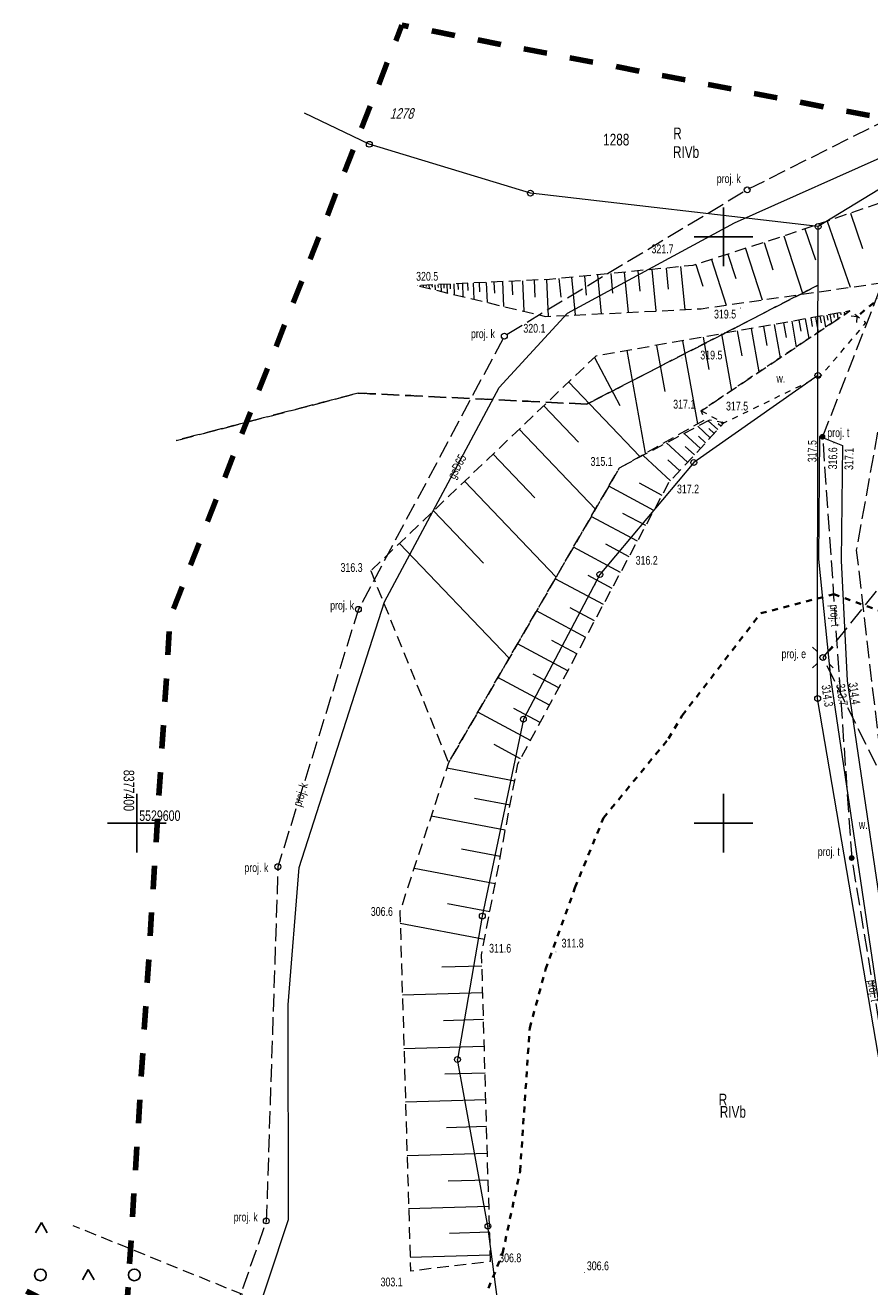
# Model space of a CAD drawing. Header units: metres. Extents: x 8377249 to 8377741, y 5529345 to 5529668.
# Tile 23 of 26: x 8377390 to 8377462, y 5529560 to 5529668. Entities that reach past the tile are written whole.
import ezdxf
from ezdxf.enums import TextEntityAlignment as Align

# ---------------------------------------------------------------- set-up
doc = ezdxf.new("R2010")
doc.units = ezdxf.units.M
doc.header["$MEASUREMENT"] = 0
for name, pattern in [('0.5_0.5', [1, 0.5, -0.5]), ('1.0_0.5', [1.5, 1, -0.5]), ('1.5_0.5', [2, 1.5, -0.5]), ('2.0_2.0', [4, 2, -2]), ('219-500', [0]), ('egkk-500', [2, 1.5, -0.5]), ('egug-500', [1, 0.5, -0.5]), ('otkz_500', [1, 0.5, -0.5]), ('supp_500', [1, 0.5, -0.5])]:
    doc.linetypes.add(name, pattern=pattern)
doc.layers.get('0').update_dxf_attribs({"color": 2, "linetype": 'CONTINUOUS', "lineweight": 5})
for name, color, linetype in [('!granica', 2, 'CONTINUOUS'), ('000 Inne (niezydentyfikowane)', 7, 'CONTINUOUS'), ('121-Opis punktu osnowy szczegółowej', 7, 'CONTINUOUS'), ('202-punkt graniczny', 7, 'CONTINUOUS'), ('209-oznaczenie konturu klasyfikacyjnego', 7, 'CONTINUOUS'), ('210-oznaczenie konturu użytku gruntowego', 7, 'CONTINUOUS'), ('211-numer działki ewidencyjnej', 7, 'CONTINUOUS'), ('217-kontur klasyfikacyjny', 7, 'CONTINUOUS'), ('218-kontur użytku gruntowego', 7, 'CONTINUOUS'), ('219-działka ewidencyjna', 7, 'CONTINUOUS'), ('jezdnia', 7, 'CONTINUOUS'), ('latarnia - ob. projektowany', 7, 'CONTINUOUS'), ('Pieczątka na wyrysie', 7, 'CONTINUOUS'), ('pikieta naturalna', 7, 'CONTINUOUS'), ('przepust', 7, 'CONTINUOUS'), ('przewód elektroenergetyczny niskiego napięcia - ob. projektowany', 7, 'CONTINUOUS'), ('przewód gazowy', 7, 'CONTINUOUS'), ('przewód gazowy-Atr1', 7, 'CONTINUOUS'), ('przewód kanalizacyjny - ob. projektowany', 7, 'CONTINUOUS'), ('przewód telekomunikacyjny napowietrzny - ob. projektowany', 7, 'CONTINUOUS'), ('przewód telekomunikacyjny napowietrzny - ob. projektowany-Atr1', 7, 'CONTINUOUS'), ('rów melioracyjny (poligon)', 7, 'CONTINUOUS'), ('rów przydrożny (poligon)', 7, 'CONTINUOUS'), ('skarpa nieumocniona', 7, 'CONTINUOUS'), ('studnia kanalizacyjna - ob. projektowany', 7, 'CONTINUOUS'), ('słupek telekomunikacyjny - ob. projektowany', 7, 'CONTINUOUS'), ('teren zalesiony', 7, 'CONTINUOUS')]:
    doc.layers.add(name, color=color, linetype=linetype)
for name, color, linetype, lineweight in [('isa_V1BD385C50508125_TUsr', 7, 'CONTINUOUS', 25), ('latarnia - ob. projektowany-Atr17', 7, 'CONTINUOUS', 18), ('pikieta naturalna-Atr2', 7, 'CONTINUOUS', 18), ('przewód kanalizacyjny - ob. projektowany-Atr1', 7, 'CONTINUOUS', 18), ('rów melioracyjny (poligon)-Atr17', 7, 'CONTINUOUS', 18), ('rów przydrożny (poligon)-Atr17', 7, 'CONTINUOUS', 18), ('studnia kanalizacyjna - ob. projektowany-Atr17', 7, 'CONTINUOUS', 18), ('słupek telekomunikacyjny - ob. projektowany-Atr17', 7, 'CONTINUOUS', 18)]:
    doc.layers.add(name, color=color, linetype=linetype, lineweight=lineweight)
doc.styles.get("Standard").update_dxf_attribs({"font": 'IC-isocp.shx', "width": 0.75, "oblique": 15})

# ---------------------------------------------------------------- blocks, each defined once
blk = doc.blocks.new('202')
at = {"color": 0, "linetype": 'Continuous', "lineweight": 0}
blk.add_circle((0, 0), 0.25, dxfattribs=at)
blk = doc.blocks.new('PW01')
at = {"linetype": 'Continuous', "lineweight": 13}
h = blk.add_hatch(color=0, dxfattribs=at)
edge = h.paths.add_edge_path()
edge.add_arc((0, 0), 0.045, 0, 360)
blk = doc.blocks.new('IB05')
at = {"color": 0, "linetype": 'Continuous', "lineweight": 13}
for q in [(0.354, 0.354), (0.354, -0.354)]:
    blk.add_line((0, 0), q, dxfattribs=at)
blk = doc.blocks.new('OTZK3')
at = {"color": 0, "linetype": 'Continuous'}
for p, q in [((-0.5, -0.289), (0, 0.577)), ((0, 0.577), (0.5, -0.289))]:
    blk.add_line(p, q, dxfattribs=at)
blk = doc.blocks.new('OTZK1')
at = {"color": 0, "linetype": 'Continuous'}
blk.add_circle((0, 0), 0.5, dxfattribs=at)
blk = doc.blocks.new('US09')
at = {"linetype": 'Continuous', "lineweight": 0}
h = blk.add_hatch(color=0, dxfattribs=at)
edge = h.paths.add_edge_path()
edge.add_arc((0, 0), 0.25, 0, 360)
blk = doc.blocks.new('US15')
at = {"color": 0, "linetype": 'Continuous', "lineweight": 13}
blk.add_circle((0, 0), 0.25, dxfattribs=at)
blk = doc.blocks.new('SM01')
at = {"color": 0, "linetype": 'Continuous', "lineweight": 13}
for p, q in [((-0.53, 0.531), (-0.883, 0.884)), ((0.531, 0.531), (0.884, 0.884)), ((-0.53, -0.53), (-0.883, -0.883)), ((0.531, -0.53), (0.884, -0.883))]:
    blk.add_line(p, q, dxfattribs=at)
blk.add_circle((0, 0), 0.25, dxfattribs=at)
blk = doc.blocks.new('m')
at = {"color": 0}
for p, q in [((8377450, 5529647.5), (8377450, 5529652.5)), ((8377447.5, 5529650), (8377452.5, 5529650)), ((8377400, 5529597.5), (8377400, 5529602.5)), ((8377450, 5529597.5), (8377450, 5529602.5)), ((8377397.5, 5529600), (8377402.5, 5529600)), ((8377447.5, 5529600), (8377452.5, 5529600))]:
    blk.add_line(p, q, dxfattribs=at)
at = {"layer": '000 Inne (niezydentyfikowane)', "color": 7, "linetype": 'Continuous', "lineweight": 18, "flags": 128}
for points in [[(8377460.81, 5529652.01), (8377461.84, 5529649)], [(8377458.84, 5529651.33), (8377460.79, 5529645.69)], [(8377455.14, 5529650.07), (8377456.75, 5529645.11)], [(8377456.94, 5529650.68), (8377457.85, 5529648.04)], [(8377451.86, 5529649), (8377453.29, 5529644.61)], [(8377453.45, 5529649.52), (8377454.21, 5529647.18)], [(8377447.63, 5529647.63), (8377448.23, 5529645.8)], [(8377448.96, 5529648.06), (8377450.22, 5529644.17)], [(8377450.37, 5529648.52), (8377451.04, 5529646.45)], [(8377437.04, 5529646.54), (8377437.35, 5529643.33)], [(8377438.14, 5529646.65), (8377438.3, 5529645.01)], [(8377439.25, 5529646.76), (8377439.57, 5529643.44)], [(8377440.38, 5529646.87), (8377440.55, 5529645.18)], [(8377441.53, 5529646.98), (8377441.86, 5529643.55)], [(8377442.7, 5529647.09), (8377442.87, 5529645.35)], [(8377443.89, 5529647.21), (8377444.23, 5529643.67)], [(8377445.1, 5529647.33), (8377445.27, 5529645.53)], [(8377446.34, 5529647.45), (8377446.69, 5529643.79)], [(8377424.14, 5529645.84), (8377424.14, 5529645.81)], [(8377424.39, 5529645.85), (8377424.4, 5529645.71)], [(8377424.64, 5529645.86), (8377424.65, 5529645.76)], [(8377424.89, 5529645.88), (8377424.91, 5529645.59)], [(8377425.15, 5529645.89), (8377425.16, 5529645.71)], [(8377425.4, 5529645.9), (8377425.42, 5529645.46)], [(8377425.65, 5529645.91), (8377425.67, 5529645.66)], [(8377425.91, 5529645.92), (8377425.93, 5529645.34)], [(8377426.16, 5529645.94), (8377426.17, 5529645.61)], [(8377426.41, 5529645.95), (8377426.45, 5529645.22)], [(8377426.69, 5529645.96), (8377426.71, 5529645.56)], [(8377427.01, 5529645.98), (8377427.05, 5529645.07)], [(8377427.35, 5529645.99), (8377427.38, 5529645.49)], [(8377427.74, 5529646.01), (8377427.79, 5529644.89)], [(8377428.17, 5529646.03), (8377428.2, 5529645.41)], [(8377428.65, 5529646.05), (8377428.71, 5529644.67)], [(8377429.18, 5529646.08), (8377429.21, 5529645.31)], [(8377429.77, 5529646.11), (8377429.85, 5529644.4)], [(8377430.43, 5529646.14), (8377430.47, 5529645.19)], [(8377431.16, 5529646.17), (8377431.26, 5529644.06)], [(8377431.97, 5529646.21), (8377432.02, 5529645.04)], [(8377432.87, 5529646.25), (8377432.99, 5529643.65)], [(8377433.85, 5529646.3), (8377433.92, 5529644.85)], [(8377434.9, 5529646.35), (8377435.05, 5529643.21)], [(8377435.96, 5529646.44), (8377436.12, 5529644.85)], [(8377458.8, 5529643.32), (8377458.88, 5529642.89)], [(8377459.07, 5529643.37), (8377459.2, 5529642.62)], [(8377459.37, 5529643.42), (8377459.42, 5529643.11)], [(8377459.67, 5529643.48), (8377459.75, 5529642.99)], [(8377459.97, 5529643.53), (8377460, 5529643.35)], [(8377460.27, 5529643.58), (8377460.31, 5529643.37)], [(8377453.4, 5529642.36), (8377453.69, 5529640.74)], [(8377454.31, 5529642.52), (8377454.82, 5529639.68)], [(8377455.11, 5529642.67), (8377455.33, 5529641.42)], [(8377455.81, 5529642.79), (8377456.2, 5529640.6)], [(8377456.42, 5529642.9), (8377456.59, 5529641.94)], [(8377456.96, 5529642.99), (8377457.26, 5529641.32)], [(8377457.43, 5529643.08), (8377457.56, 5529642.34)], [(8377457.84, 5529643.15), (8377458.07, 5529641.86)], [(8377458.2, 5529643.22), (8377458.31, 5529642.65)], [(8377458.52, 5529643.27), (8377458.7, 5529642.28)], [(8377446.5, 5529641.14), (8377447.77, 5529634.04)], [(8377448.27, 5529641.45), (8377448.76, 5529638.69)], [(8377449.82, 5529641.72), (8377450.68, 5529636.89)], [(8377451.17, 5529641.97), (8377451.55, 5529639.85)], [(8377452.36, 5529642.18), (8377453.02, 5529638.47)], [(8377441.77, 5529640.29), (8377443.33, 5529631.54)], [(8377444.29, 5529640.74), (8377444.99, 5529636.81)], [(8377438.99, 5529639.71), (8377441.15, 5529635.62)], [(8377436.8, 5529637.62), (8377442.86, 5529631.27)], [(8377434.67, 5529635.58), (8377437.63, 5529632.48)], [(8377448.86, 5529632.86), (8377447.8, 5529633.84)], [(8377449.5, 5529633.56), (8377448.69, 5529634.31)], [(8377449.2, 5529633.23), (8377448.74, 5529633.66)], [(8377449.77, 5529633.84), (8377449.53, 5529634.06)], [(8377449.94, 5529634.03), (8377449.78, 5529634.18)], [(8377432.58, 5529633.59), (8377439.08, 5529626.78)], [(8377448.03, 5529631.96), (8377446.65, 5529633.23)], [(8377448.47, 5529632.44), (8377447.87, 5529633)], [(8377430.36, 5529631.47), (8377433.92, 5529627.74)], [(8377446.94, 5529630.78), (8377445.14, 5529632.43)], [(8377447.52, 5529631.41), (8377446.73, 5529632.13)], [(8377445.48, 5529629.2), (8377443.14, 5529631.36)], [(8377446.27, 5529630.05), (8377445.25, 5529630.99)], [(8377427.93, 5529629.16), (8377435.73, 5529620.98)], [(8377444.07, 5529626.67), (8377440.22, 5529628.73)], [(8377444.76, 5529627.95), (8377442.85, 5529628.98)], [(8377425.28, 5529626.63), (8377429.55, 5529622.16)], [(8377442.66, 5529624.05), (8377438.73, 5529626.16)], [(8377443.37, 5529625.37), (8377441.42, 5529626.41)], [(8377422.39, 5529623.86), (8377431.73, 5529614.07)], [(8377441.23, 5529621.37), (8377437.21, 5529623.53)], [(8377441.95, 5529622.72), (8377439.96, 5529623.79)], [(8377439.76, 5529618.64), (8377435.65, 5529620.85)], [(8377440.5, 5529620.01), (8377438.46, 5529621.11)], [(8377438.26, 5529615.85), (8377434.06, 5529618.1)], [(8377439.01, 5529617.25), (8377436.94, 5529618.37)], [(8377437.5, 5529614.43), (8377435.37, 5529615.57)], [(8377436.73, 5529612.99), (8377432.43, 5529615.29)], [(8377435.16, 5529610.07), (8377430.77, 5529612.42)], [(8377435.95, 5529611.54), (8377433.78, 5529612.7)], [(8377433.55, 5529607.07), (8377429.07, 5529609.48)], [(8377434.36, 5529608.58), (8377432.14, 5529609.77)], [(8377432.7, 5529605.5), (8377430.44, 5529606.71)], [(8377432.2, 5529603.59), (8377426.41, 5529604.69)], [(8377431.81, 5529601.54), (8377428.78, 5529602.11)], [(8377431.4, 5529599.4), (8377425.07, 5529600.6)], [(8377430.97, 5529597.16), (8377427.67, 5529597.79)], [(8377430.53, 5529594.84), (8377423.62, 5529596.15)], [(8377430.08, 5529592.44), (8377426.46, 5529593.13)], [(8377429.63, 5529590.09), (8377422.45, 5529591.45)], [(8377429.41, 5529587.83), (8377425.99, 5529587.73)], [(8377429.47, 5529585.55), (8377422.63, 5529585.35)], [(8377429.54, 5529583.26), (8377426.12, 5529583.17)], [(8377429.61, 5529580.98), (8377422.76, 5529580.78)], [(8377429.67, 5529578.7), (8377426.25, 5529578.6)], [(8377429.74, 5529576.42), (8377422.9, 5529576.22)], [(8377429.81, 5529574.14), (8377426.39, 5529574.04)], [(8377429.87, 5529571.86), (8377423.03, 5529571.66)], [(8377429.94, 5529569.59), (8377426.52, 5529569.49)], [(8377430, 5529567.33), (8377423.16, 5529567.13)], [(8377430.07, 5529565.13), (8377426.65, 5529565.03)], [(8377430.13, 5529563.17), (8377423.29, 5529562.97)]]:
    blk.add_lwpolyline(points, dxfattribs=at)
at = {"layer": '217-kontur klasyfikacyjny', "color": 92, "linetype": 'egkk-500', "lineweight": 18, "flags": 128}
for points in [[(8377438.34, 5529635.73), (8377458.05, 5529645.87)], [(8377458.05, 5529645.87), (8377438.34, 5529635.73)], [(8377403.36, 5529632.63), (8377418.87, 5529636.67)], [(8377418.87, 5529636.67), (8377403.36, 5529632.63)], [(8377418.87, 5529636.67), (8377438.34, 5529635.73)], [(8377438.34, 5529635.73), (8377418.87, 5529636.67)]]:
    blk.add_lwpolyline(points, dxfattribs=at)
at = {"layer": '218-kontur użytku gruntowego', "color": 3, "linetype": 'egug-500', "lineweight": 18, "flags": 128}
for points in [[(8377458.05, 5529645.87), (8377438.34, 5529635.73)], [(8377438.34, 5529635.73), (8377458.05, 5529645.87)], [(8377418.87, 5529636.67), (8377403.36, 5529632.63)], [(8377403.36, 5529632.63), (8377418.87, 5529636.67)], [(8377438.34, 5529635.73), (8377418.87, 5529636.67)], [(8377418.87, 5529636.67), (8377438.34, 5529635.73)]]:
    blk.add_lwpolyline(points, dxfattribs=at)
at = {"layer": '219-działka ewidencyjna', "color": 7, "linetype": '219-500', "lineweight": 18, "flags": 128}
for points in [[(8377477.23, 5529662.56), (8377458.06, 5529650.87)], [(8377419.81, 5529657.88), (8377414.28, 5529660.52)], [(8377433.54, 5529653.72), (8377419.81, 5529657.88)], [(8377458.06, 5529650.87), (8377433.54, 5529653.72)], [(8377458.04, 5529638.17), (8377458.06, 5529650.87)], [(8377458.04, 5529638.17), (8377447.46, 5529630.75)], [(8377458.02, 5529610.63), (8377458.04, 5529638.17)], [(8377447.46, 5529630.75), (8377439.46, 5529621.21)], [(8377439.46, 5529621.21), (8377432.94, 5529608.87)], [(8377470.03, 5529540.18), (8377458.02, 5529610.63)], [(8377432.94, 5529608.87), (8377429.44, 5529592.09)], [(8377429.44, 5529592.09), (8377427.32, 5529579.86)], [(8377429.92, 5529565.66), (8377427.32, 5529579.86)], [(8377434.8, 5529528.5), (8377429.92, 5529565.66)]]:
    blk.add_lwpolyline(points, dxfattribs=at)
at = {"layer": 'jezdnia', "color": 7, "linetype": '1.5_0.5', "lineweight": 18, "flags": 128}
blk.add_lwpolyline([(8377283.14, 5529593.01), (8377289.66, 5529576.44), (8377296.27, 5529560), (8377302.07, 5529550.43), (8377311.87, 5529539.72), (8377321.44, 5529532.01), (8377333.08, 5529525.23), (8377336.44, 5529523.17), (8377347.04, 5529517.14), (8377357.42, 5529511.57), (8377364.91, 5529506.84), (8377368.84, 5529504.63), (8377369.67, 5529505.21), (8377374.78, 5529504.38), (8377378.56, 5529503.18), (8377381.32, 5529501.98), (8377382.41, 5529500.95), (8377383.16, 5529499.4), (8377383.41, 5529498.3), (8377398.08, 5529492.24), (8377411.13, 5529488.31), (8377418.33, 5529487), (8377422.89, 5529486.54), (8377424.65, 5529486.32), (8377429.6, 5529486.17), (8377436.9, 5529486.34), (8377442.31, 5529486.7), (8377458.46, 5529490.15), (8377469.4, 5529497.25), (8377474.49, 5529503.23), (8377476.48, 5529506.89), (8377478.6, 5529512.54), (8377479.66, 5529519.27), (8377479.89, 5529528.7), (8377479.78, 5529531.63), (8377479.09, 5529535.77), (8377476.55, 5529551.02), (8377471.82, 5529578.31), (8377470.75, 5529584.35), (8377466.54, 5529612.38), (8377466.55, 5529629.77), (8377467.67, 5529634.01), (8377471.4, 5529641.19), (8377474.04, 5529644.66), (8377469.86, 5529647.28), (8377468.43, 5529644.8), (8377463.51, 5529635.43), (8377461.31, 5529623.29), (8377466.01, 5529583.11), (8377471.62, 5529550.62), (8377473.74, 5529537.55), (8377474.57, 5529530.99), (8377474.81, 5529527.61), (8377474.45, 5529520.19), (8377473.74, 5529515.3), (8377471.74, 5529509.33), (8377470.45, 5529506.72), (8377465.55, 5529500.85), (8377456.05, 5529494.71), (8377451.27, 5529493.76), (8377441.69, 5529491.79), (8377440.92, 5529491.69), (8377436.34, 5529491.36), (8377429.68, 5529491.17), (8377425.01, 5529491.4), (8377419.01, 5529491.93), (8377414.34, 5529492.64), (8377411.86, 5529493.14), (8377400.88, 5529496.37), (8377399.81, 5529496.66), (8377391.31, 5529500.55), (8377390.32, 5529501.03), (8377386.14, 5529503.37), (8377380.02, 5529506.56), (8377375.04, 5529509.04), (8377370.44, 5529511.09), (8377368.31, 5529511.87), (8377359.88, 5529515.88), (8377349.14, 5529521.46), (8377338.67, 5529527.08), (8377335.48, 5529529.18), (8377319.33, 5529539.78), (8377310.14, 5529548.36), (8377304.42, 5529555.91), (8377300.3, 5529563.28), (8377293.93, 5529578.63), (8377287.09, 5529596.15)], dxfattribs=at)
at = {"layer": 'Pieczątka na wyrysie', "color": 6, "linetype": '2.0_2.0', "lineweight": 100, "flags": 128}
blk.add_lwpolyline([(8377323.73, 5529422.76), (8377420.35, 5529432.38), (8377449.98, 5529461.04), (8377474.1, 5529459.19), (8377505.85, 5529470.12), (8377522.08, 5529509.99), (8377508.32, 5529651.45), (8377422.59, 5529668.03), (8377402.84, 5529617.58), (8377398.96, 5529555.85), (8377347.1, 5529582.31), (8377323.82, 5529618.99), (8377254.67, 5529563.96), (8377272.05, 5529523.3), (8377279.63, 5529487.85), (8377300.02, 5529444.79)], close=True, dxfattribs=at)
at = {"layer": 'przepust', "color": 7, "linetype": 'otkz_500', "lineweight": 35, "flags": 128}
blk.add_lwpolyline([(8377464.33, 5529645.65), (8377461.37, 5529643.18)], dxfattribs=at)
at = {"layer": 'przewód elektroenergetyczny niskiego napięcia - ob. projektowany', "color": 1, "linetype": '1.5_0.5', "lineweight": 18, "flags": 128}
blk.add_lwpolyline([(8377500.42, 5529658.07), (8377484.71, 5529646.87), (8377458.47, 5529614.13), (8377477.06, 5529576.45), (8377484.01, 5529535.04), (8377480.46, 5529493.18), (8377440.11, 5529481.49), (8377399.05, 5529490.32), (8377360.65, 5529507.31), (8377330.78, 5529536.88), (8377295.57, 5529559.72), (8377282.28, 5529592.32)], dxfattribs=at)
at = {"layer": 'przewód gazowy', "color": 52, "linetype": 'Continuous', "lineweight": 18, "flags": 128}
blk.add_lwpolyline([(8377371.43, 5529422.48), (8377368.85, 5529427.14), (8377360.43, 5529443.84), (8377371.03, 5529453.48), (8377375.43, 5529457.17), (8377379.16, 5529469.76), (8377379.32, 5529470.42), (8377386.31, 5529488.32), (8377388.76, 5529495.19), (8377391.93, 5529504.06), (8377392.76, 5529506.95), (8377401.12, 5529530.65), (8377412.91, 5529566.22), (8377412.89, 5529584.51), (8377413.84, 5529596.22), (8377421.11, 5529618.89), (8377430.89, 5529637.16), (8377436.71, 5529643.49), (8377450.94, 5529651.18), (8377464.95, 5529657.44), (8377475.22, 5529662.94)], dxfattribs=at)
at = {"layer": 'przewód kanalizacyjny - ob. projektowany', "color": 34, "linetype": '1.5_0.5', "lineweight": 18, "flags": 128}
blk.add_lwpolyline([(8377471.32, 5529663.7), (8377452.02, 5529654), (8377431.32, 5529641.53), (8377418.88, 5529618.24), (8377412.02, 5529596.3), (8377411.03, 5529566.1), (8377400.12, 5529534.95), (8377390.52, 5529506.46), (8377384.92, 5529491.08), (8377346.66, 5529497.71), (8377318.45, 5529473.5), (8377304.71, 5529475.14)], dxfattribs=at)
at = {"layer": 'przewód telekomunikacyjny napowietrzny - ob. projektowany', "color": 30, "linetype": '1.5_0.5', "lineweight": 18, "flags": 128}
blk.add_lwpolyline([(8377478.38, 5529662.33), (8377467.4, 5529656.04), (8377458.44, 5529632.95), (8377460.92, 5529597.04), (8377465.8, 5529567.44), (8377470.67, 5529537.84), (8377481.89, 5529520.09), (8377477.31, 5529500.26), (8377460.87, 5529487.91), (8377429.09, 5529482.76)], dxfattribs=at)
at = {"layer": 'rów melioracyjny (poligon)', "color": 7, "linetype": '0.5_0.5', "lineweight": 18, "flags": 128}
blk.add_lwpolyline([(8377448.1, 5529635.16), (8377450.03, 5529634.13), (8377458.3, 5529638.15), (8377462.14, 5529642.66), (8377460.76, 5529643.67)], close=True, dxfattribs=at)
at = {"layer": 'rów przydrożny (poligon)', "color": 7, "linetype": 'Continuous', "lineweight": 18, "flags": 128}
blk.add_lwpolyline([(8377458.17, 5529632.96), (8377458.09, 5529622.5), (8377459.15, 5529612.19), (8377463.48, 5529582.78), (8377464.29, 5529578.17), (8377468.26, 5529553.51), (8377469.61, 5529553.75), (8377465.76, 5529578.15), (8377464.86, 5529583.04), (8377460.55, 5529612.13), (8377460.05, 5529622.4), (8377460.18, 5529632.18)], close=True, dxfattribs=at)
at = {"layer": 'skarpa nieumocniona', "color": 7, "linetype": '1.0_0.5', "lineweight": 18, "flags": 128}
blk.add_lwpolyline([(8377478.59, 5529662.29), (8377463.95, 5529653.09), (8377455.37, 5529650.14), (8377447.39, 5529647.55), (8377435.17, 5529646.36), (8377423.9, 5529645.83), (8377434.84, 5529643.2), (8377448.1, 5529643.86), (8377463.73, 5529646.11), (8377475.68, 5529657.1), (8377481.97, 5529661.64)], dxfattribs=at)
blk.add_lwpolyline([(8377478.59, 5529662.29), (8377463.95, 5529653.09), (8377455.37, 5529650.14), (8377447.39, 5529647.55), (8377435.17, 5529646.36), (8377423.9, 5529645.83), (8377434.84, 5529643.2), (8377448.1, 5529643.86), (8377463.73, 5529646.11), (8377475.68, 5529657.1), (8377481.97, 5529661.64)], dxfattribs=at)
for points in [[(8377419.93, 5529621.52), (8377426.56, 5529605.15), (8377441.12, 5529630.29), (8377448.38, 5529634.39), (8377448.1, 5529635.16), (8377460.76, 5529643.67), (8377439.11, 5529639.82)], [(8377419.93, 5529621.52), (8377426.56, 5529605.15), (8377441.12, 5529630.29), (8377448.38, 5529634.39), (8377448.1, 5529635.16), (8377460.76, 5529643.67), (8377439.11, 5529639.82)], [(8377448.8, 5529634.37), (8377441.12, 5529630.29), (8377426.56, 5529605.15), (8377422.42, 5529592.49), (8377423.32, 5529561.85), (8377430.14, 5529562.67), (8377429.38, 5529588.78), (8377432.48, 5529605.08), (8377445.34, 5529629.04), (8377450.03, 5529634.13)], [(8377448.8, 5529634.37), (8377441.12, 5529630.29), (8377426.56, 5529605.15), (8377422.42, 5529592.49), (8377423.32, 5529561.85), (8377430.14, 5529562.67), (8377429.38, 5529588.78), (8377432.48, 5529605.08), (8377445.34, 5529629.04), (8377450.03, 5529634.13)]]:
    blk.add_lwpolyline(points, close=True, dxfattribs=at)
at = {"layer": 'teren zalesiony', "color": 7, "linetype": '1.0_0.5', "lineweight": 18, "flags": 128}
blk.add_lwpolyline([(8377370.22, 5529576.13), (8377359.89, 5529578.54), (8377352.51, 5529583.82), (8377346.34, 5529587.22), (8377342.51, 5529582), (8377337.38, 5529576.69), (8377331.75, 5529571.84), (8377326.08, 5529565.51), (8377319.62, 5529558.95), (8377313.66, 5529552.63), (8377312.69, 5529549.73), (8377321.13, 5529541.74), (8377345.94, 5529526.69), (8377350.04, 5529524.56), (8377360.71, 5529519.73), (8377368.35, 5529515.21), (8377376.02, 5529511.1), (8377387.86, 5529505.24), (8377397.57, 5529500.64), (8377406.63, 5529497.94), (8377414.62, 5529495.96), (8377424.67, 5529494.5), (8377434.69, 5529494.45), (8377436.29, 5529494.41), (8377438.25, 5529494.79), (8377441.49, 5529495.21), (8377447.45, 5529495.67), (8377461.64, 5529505.74), (8377459.06, 5529513.88), (8377462.97, 5529518.18), (8377462.97, 5529519.87), (8377458.52, 5529521.71), (8377434.97, 5529529.58), (8377451.16, 5529545.53), (8377429.33, 5529552.53), (8377423.34, 5529554.45), (8377421.45, 5529555.33), (8377414.67, 5529557.53), (8377394.57, 5529565.69)], dxfattribs=at)
at = {"layer": '202-punkt graniczny', "color": 7, "linetype": 'Continuous', "lineweight": 18}
for p in [(8377419.81, 5529657.88), (8377433.54, 5529653.72), (8377458.06, 5529650.87), (8377458.04, 5529638.17), (8377447.46, 5529630.75), (8377439.46, 5529621.21), (8377458.02, 5529610.63), (8377432.94, 5529608.87), (8377429.44, 5529592.09), (8377427.32, 5529579.86), (8377429.92, 5529565.66)]:
    blk.add_blockref('202', p, dxfattribs=at)
at = {"layer": 'latarnia - ob. projektowany', "color": 7, "linetype": 'Continuous', "lineweight": 18}
blk.add_blockref('SM01', (8377458.47, 5529614.13), dxfattribs=at)
at = {"layer": 'pikieta naturalna', "color": 7, "linetype": 'Continuous', "lineweight": 13}
for p in [(8377447.39, 5529647.55), (8377423.9, 5529645.83), (8377451.45, 5529643.92), (8377434.84, 5529643.2), (8377446.46, 5529639.66), (8377448.1, 5529635.16), (8377450.03, 5529634.13), (8377458.17, 5529632.96), (8377459.4, 5529632.42), (8377460.18, 5529632.18), (8377441.12, 5529630.29), (8377445.34, 5529629.04), (8377419.93, 5529621.52), (8377439.05, 5529620.32), (8377459.15, 5529612.19), (8377459.82, 5529612.1), (8377460.55, 5529612.13), (8377422.42, 5529592.49), (8377429.38, 5529588.78), (8377435.72, 5529589.03), (8377430.14, 5529562.67), (8377423.32, 5529561.85), (8377438.14, 5529561.69)]:
    blk.add_blockref('PW01', p, dxfattribs=at)
at = {"layer": 'przepust', "color": 7, "linetype": 'Continuous', "lineweight": 35, "rotation": 219.844}
blk.add_blockref('IB05', (8377461.37, 5529643.18), dxfattribs=at)
at = {"layer": 'studnia kanalizacyjna - ob. projektowany', "color": 34, "linetype": 'Continuous', "lineweight": 18}
for p in [(8377452.02, 5529654), (8377431.32, 5529641.53), (8377418.88, 5529618.24), (8377412.02, 5529596.3), (8377411.03, 5529566.1)]:
    blk.add_blockref('US15', p, dxfattribs=at)
at = {"layer": 'słupek telekomunikacyjny - ob. projektowany', "color": 30, "linetype": 'Continuous', "lineweight": 18}
for p in [(8377458.44, 5529632.95), (8377460.92, 5529597.04)]:
    blk.add_blockref('US09', p, dxfattribs=at)
at = {"layer": 'teren zalesiony', "color": 7, "linetype": 'Continuous', "lineweight": 18}
for name, p in [('OTZK3', (8377391.86, 5529565.38)), ('OTZK1', (8377391.78, 5529561.5)), ('OTZK3', (8377395.86, 5529561.38)), ('OTZK1', (8377399.78, 5529561.5))]:
    blk.add_blockref(name, p, dxfattribs=at)
at = {"layer": '121-Opis punktu osnowy szczegółowej', "color": 7, "linetype": 'Continuous', "lineweight": 18, "oblique": 15, "width": 0.75}
blk.add_text('1278', height=0.9, dxfattribs=at).set_placement((8377421.55, 5529660.06))
at = {"layer": '209-oznaczenie konturu klasyfikacyjnego', "color": 92, "linetype": 'Continuous', "lineweight": 18, "width": 0.75}
for p in [(8377445.69, 5529657.72), (8377449.68, 5529575.9)]:
    blk.add_text('RIVb', height=1, dxfattribs=at).set_placement(p, align=Align.TOP_LEFT)
at = {"layer": '210-oznaczenie konturu użytku gruntowego', "color": 3, "linetype": 'Continuous', "lineweight": 18, "width": 0.75}
for p in [(8377445.71, 5529658.31), (8377449.59, 5529575.95)]:
    blk.add_text('R', height=1, dxfattribs=at).set_placement(p)
at = {"layer": '211-numer działki ewidencyjnej', "color": 7, "linetype": 'Continuous', "lineweight": 18, "width": 0.75}
for s, height, p in [('1288', 1, (8377439.74, 5529657.78)), ('5529600', 0.9, (8377400.2, 5529600.2))]:
    blk.add_text(s, height=height, dxfattribs=at).set_placement(p)
blk.add_text('8377400', height=0.9, rotation=270, dxfattribs=at).set_placement((8377398.87, 5529604.55))
at = {"layer": 'latarnia - ob. projektowany-Atr17', "color": 7, "width": 0.75}
blk.add_text('proj. e', height=0.75, dxfattribs=at).set_placement((8377454.94, 5529614.07))
at = {"layer": 'pikieta naturalna-Atr2', "color": 7, "width": 0.75}
for s, p in [('321.7', (8377445.74, 5529648.59)), ('317.1', (8377447.59, 5529635.35)), ('315.1', (8377440.55, 5529630.47))]:
    blk.add_text(s, height=0.75, dxfattribs=at).set_placement(p, align=Align.RIGHT)
for s, p in [('320.5', (8377423.8, 5529646.25)), ('319.5', (8377448.02, 5529639.54)), ('317.5', (8377450.21, 5529635.19)), ('316.2', (8377442.51, 5529622.04)), ('311.6', (8377430.02, 5529588.97)), ('311.8', (8377436.2, 5529589.41)), ('306.8', (8377430.88, 5529562.58)), ('306.6', (8377438.35, 5529561.9))]:
    blk.add_text(s, height=0.75, dxfattribs=at).set_placement(p)
for s, p in [('319.5', (8377451.07, 5529643.78)), ('320.1', (8377434.82, 5529642.57)), ('303.1', (8377422.65, 5529561.27))]:
    blk.add_text(s, height=0.75, dxfattribs=at).set_placement(p, align=Align.TOP_RIGHT)
blk.add_text('317.5', height=0.75, rotation=89.561, dxfattribs=at).set_placement((8377457.94, 5529632.66), align=Align.RIGHT)
blk.add_text('316.6', height=0.75, rotation=89.238, dxfattribs=at).set_placement((8377459.32, 5529632.05), align=Align.MIDDLE_RIGHT)
blk.add_text('317.1', height=0.75, rotation=89.238, dxfattribs=at).set_placement((8377460.33, 5529632.01), align=Align.TOP_RIGHT)
blk.add_text('317.2', height=0.75, dxfattribs=at).set_placement((8377446.03, 5529628.87), align=Align.TOP_LEFT)
for s, p in [('316.3', (8377419.24, 5529621.8)), ('306.6', (8377421.82, 5529592.48))]:
    blk.add_text(s, height=0.75, dxfattribs=at).set_placement(p, align=Align.MIDDLE_RIGHT)
blk.add_text('314.3', height=0.75, rotation=278.375, dxfattribs=at).set_placement((8377459.09, 5529611.86), align=Align.TOP_LEFT)
blk.add_text('313.7', height=0.75, rotation=278.427, dxfattribs=at).set_placement((8377459.96, 5529611.89), align=Align.MIDDLE_LEFT)
blk.add_text('314.4', height=0.75, rotation=278.427, dxfattribs=at).set_placement((8377460.65, 5529611.94))
at = {"layer": 'przewód gazowy-Atr1', "color": 40, "width": 0.75}
blk.add_text('gsD65', height=0.75, rotation=61.839, dxfattribs=at).set_placement((8377426.76, 5529629.45), align=Align.MIDDLE_LEFT)
at = {"layer": 'przewód kanalizacyjny - ob. projektowany-Atr1', "color": 34, "width": 0.75}
blk.add_text('proj. k', height=0.75, rotation=72.637, dxfattribs=at).set_placement((8377413.64, 5529601.47), align=Align.MIDDLE_LEFT)
at = {"layer": 'przewód telekomunikacyjny napowietrzny - ob. projektowany-Atr1', "color": 30, "width": 0.75}
for rotation, p in [(273.951, (8377459.43, 5529618.64)), (279.362, (8377462.63, 5529586.66))]:
    blk.add_text('proj. t', height=0.75, rotation=rotation, dxfattribs=at).set_placement(p, align=Align.MIDDLE_LEFT)
at = {"layer": 'rów melioracyjny (poligon)-Atr17', "color": 7, "width": 0.75}
blk.add_text('w.', height=0.75, dxfattribs=at).set_placement((8377454.51, 5529637.55))
at = {"layer": 'rów przydrożny (poligon)-Atr17', "color": 7, "width": 0.75}
blk.add_text('w.', height=0.75, dxfattribs=at).set_placement((8377461.53, 5529599.52))
at = {"layer": 'studnia kanalizacyjna - ob. projektowany-Atr17', "color": 34, "width": 0.75}
blk.add_text('proj. k', height=0.75, dxfattribs=at).set_placement((8377451.47, 5529654.58), align=Align.RIGHT)
for p in [(8377430.52, 5529641.73), (8377418.52, 5529618.58), (8377411.21, 5529596.22), (8377410.3, 5529566.43)]:
    blk.add_text('proj. k', height=0.75, dxfattribs=at).set_placement(p, align=Align.MIDDLE_RIGHT)
at = {"layer": 'słupek telekomunikacyjny - ob. projektowany-Atr17', "color": 30, "width": 0.75}
for p in [(8377458.84, 5529632.92), (8377458.03, 5529597.21)]:
    blk.add_text('proj. t', height=0.75, dxfattribs=at).set_placement(p)

msp = doc.modelspace()

# ---------------------------------------------------------------- linework, layer by layer
at = {"layer": '!granica', "color": 1, "linetype": 'supp_500', "lineweight": 40}
msp.add_lwpolyline([(8377429.956, 5529560.358), (8377431.174, 5529563.333), (8377432.664, 5529570.366), (8377433.478, 5529582.537), (8377434.832, 5529587.541), (8377437.336, 5529594.506), (8377439.772, 5529600.456), (8377445.319, 5529607.216), (8377446.469, 5529609.177), (8377453.167, 5529617.899), (8377459.389, 5529619.52), (8377466.354, 5529617.016)], dxfattribs=at)

# ---------------------------------------------------------------- block references
at = {"layer": 'isa_V1BD385C50508125_TUsr', "linetype": 'ByBlock'}
msp.add_blockref('m', (0, 0), dxfattribs=at)

doc.saveas('drawing.dxf')
